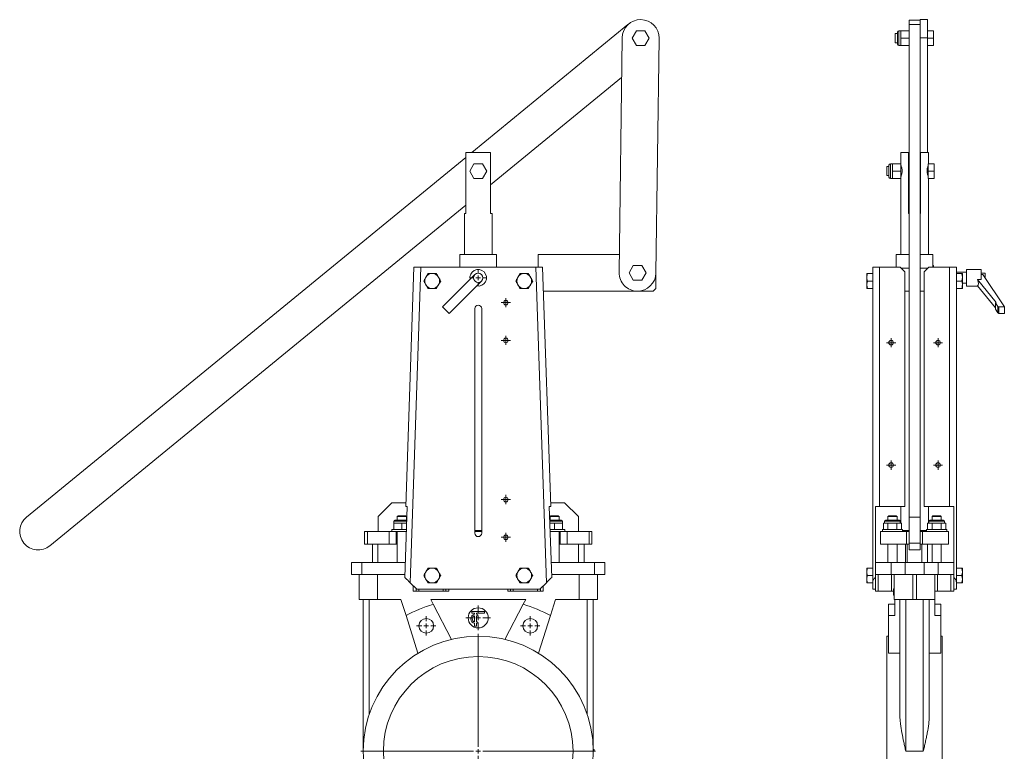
# Model space of a CAD drawing. Header units: millimetres. Extents: x -725 to 344, y 6 to 1207.
# Tile 2 of 2: x -725 to 344, y 412 to 1207. Entities that reach past the tile are written whole.
import ezdxf

# ---------------------------------------------------------------- set-up
doc = ezdxf.new("R2010")
doc.units = ezdxf.units.MM

# ---------------------------------------------------------------- blocks, each defined once
blk = doc.blocks.new('SW_CENTERMARKSYMBOL_0')
at = {"color": 0, "linetype": 'Continuous', "lineweight": 0}
for p, q in [((-5, 0), (-8.5, 0)), ((0, 0), (-2.5, 0)), ((0, 5), (0, 8.5)), ((0, 0), (0, 2.5)), ((0, 0), (0, -2.5)), ((0, 0), (2.5, 0)), ((5, 0), (8.5, 0)), ((0, -5), (0, -8.5))]:
    blk.add_line(p, q, dxfattribs=at)
blk = doc.blocks.new('SW_CENTERMARKSYMBOL_1')
at = {"color": 0, "linetype": 'Continuous', "lineweight": 0}
for p, q in [((0, 5), (0, 13.4)), ((-5, 0), (-13.4, 0)), ((0, 0), (-2.5, 0)), ((0, 0), (0, 2.5)), ((0, 0), (0, -2.5)), ((0, 0), (2.5, 0)), ((5, 0), (13.4, 0)), ((0, -5), (0, -13.4))]:
    blk.add_line(p, q, dxfattribs=at)
blk = doc.blocks.new('SW_CENTERMARKSYMBOL_2')
at = {"color": 0, "linetype": 'Continuous', "lineweight": 0}
for p, q in [((0, 5), (0, 127.5)), ((-5, 0), (-127.5, 0)), ((0, 0), (-2.5, 0)), ((0, 0), (0, 2.5)), ((0, 0), (0, -2.5)), ((0, 0), (2.5, 0)), ((5, 0), (127.5, 0)), ((0, -5), (0, -127.5))]:
    blk.add_line(p, q, dxfattribs=at)
blk = doc.blocks.new('SW_CENTERMARKSYMBOL_3')
at = {"color": 0, "linetype": 'Continuous', "lineweight": 0}
for p, q in [((-5, 0), (-10.5, 0)), ((0, 0), (-2.5, 0)), ((0, 5), (0, 10.5)), ((0, 0), (0, 2.5)), ((0, 0), (0, -2.5)), ((0, 0), (2.5, 0)), ((5, 0), (10.5, 0)), ((0, -5), (0, -10.5))]:
    blk.add_line(p, q, dxfattribs=at)
blk = doc.blocks.new('SW_CENTERMARKSYMBOL_4')
at = {"color": 0, "linetype": 'Continuous', "lineweight": 0}
for p, q in [((-5, 0), (-10.5, 0)), ((0, 0), (-2.5, 0)), ((0, 5), (0, 10.5)), ((0, 0), (0, 2.5)), ((0, 0), (0, -2.5)), ((0, 0), (2.5, 0)), ((5, 0), (10.5, 0)), ((0, -5), (0, -10.5))]:
    blk.add_line(p, q, dxfattribs=at)
blk = doc.blocks.new('SW_CENTERMARKSYMBOL_7')
at = {"color": 0, "linetype": 'Continuous', "lineweight": 0}
for p, q in [((-2.5, 0), (-5, 0)), ((0, 0), (-2.5, 0)), ((0, 2.5), (0, 5)), ((0, 0), (0, 2.5)), ((0, 0), (0, -2.5)), ((0, 0), (2.5, 0)), ((2.5, 0), (5, 0)), ((0, -2.5), (0, -5))]:
    blk.add_line(p, q, dxfattribs=at)
blk = doc.blocks.new('SW_CENTERMARKSYMBOL_8')
at = {"color": 0, "linetype": 'Continuous', "lineweight": 0}
for p, q in [((-2.5, 0), (-5, 0)), ((0, 0), (-2.5, 0)), ((0, 2.5), (0, 5)), ((0, 0), (0, 2.5)), ((0, 0), (0, -2.5)), ((0, 0), (2.5, 0)), ((2.5, 0), (5, 0)), ((0, -2.5), (0, -5))]:
    blk.add_line(p, q, dxfattribs=at)
blk = doc.blocks.new('SW_CENTERMARKSYMBOL_9')
at = {"color": 0, "linetype": 'Continuous', "lineweight": 0}
for p, q in [((-2.5, 0), (-5, 0)), ((0, 0), (-2.5, 0)), ((0, 2.5), (0, 5)), ((0, 0), (0, 2.5)), ((0, 0), (0, -2.5)), ((0, 0), (2.5, 0)), ((2.5, 0), (5, 0)), ((0, -2.5), (0, -5))]:
    blk.add_line(p, q, dxfattribs=at)
blk = doc.blocks.new('SW_CENTERMARKSYMBOL_10')
at = {"color": 0, "linetype": 'Continuous', "lineweight": 0}
for p, q in [((-2.5, 0), (-5, 0)), ((0, 0), (-2.5, 0)), ((0, 2.5), (0, 5)), ((0, 0), (0, 2.5)), ((0, 0), (0, -2.5)), ((0, 0), (2.5, 0)), ((2.5, 0), (5, 0)), ((0, -2.5), (0, -5))]:
    blk.add_line(p, q, dxfattribs=at)
blk = doc.blocks.new('SW_CENTERMARKSYMBOL_11')
at = {"color": 0, "linetype": 'Continuous', "lineweight": 0}
for p, q in [((-2.5, 0), (-5, 0)), ((0, 0), (-2.5, 0)), ((0, 2.5), (0, 5)), ((0, 0), (0, 2.5)), ((0, 0), (0, -2.5)), ((0, 0), (2.5, 0)), ((2.5, 0), (5, 0)), ((0, -2.5), (0, -5))]:
    blk.add_line(p, q, dxfattribs=at)
blk = doc.blocks.new('SW_CENTERMARKSYMBOL_12')
at = {"color": 0, "linetype": 'Continuous', "lineweight": 0}
for p, q in [((-2.5, 0), (-5, 0)), ((0, 0), (-2.5, 0)), ((0, 2.5), (0, 5)), ((0, 0), (0, 2.5)), ((0, 0), (0, -2.5)), ((0, 0), (2.5, 0)), ((2.5, 0), (5, 0)), ((0, -2.5), (0, -5))]:
    blk.add_line(p, q, dxfattribs=at)
blk = doc.blocks.new('SW_CENTERMARKSYMBOL_13')
at = {"color": 0, "linetype": 'Continuous', "lineweight": 0}
for p, q in [((-2.5, 0), (-5, 0)), ((0, 0), (-2.5, 0)), ((0, 2.5), (0, 5)), ((0, 0), (0, 2.5)), ((0, 0), (0, -2.5)), ((0, 0), (2.5, 0)), ((2.5, 0), (5, 0)), ((0, -2.5), (0, -5))]:
    blk.add_line(p, q, dxfattribs=at)
blk = doc.blocks.new('SW_CENTERMARKSYMBOL_14')
at = {"color": 0, "linetype": 'Continuous', "lineweight": 0}
for p, q in [((-2.5, 0), (-5, 0)), ((0, 0), (-2.5, 0)), ((0, 2.5), (0, 5)), ((0, 0), (0, 2.5)), ((0, 0), (0, -2.5)), ((0, 0), (2.5, 0)), ((2.5, 0), (5, 0)), ((0, -2.5), (0, -5))]:
    blk.add_line(p, q, dxfattribs=at)

msp = doc.modelspace()

# ---------------------------------------------------------------- linework, layer by layer
at = {"color": 7, "linetype": 'Continuous', "lineweight": 15}
for p, q in [((-64.5, 1201.6), (-234.3, 1062.5)), ((-50.5, 1207), (-50.6, 1207)), ((252.8, 1206.3), (240.8, 1206.3)), ((240.8, 1201.8), (240.8, 1206.3)), ((252.8, 1201.8), (240.8, 1201.8)), ((240.8, 1201.8), (240.8, 666.4)), ((260.8, 1207), (252.8, 1207)), ((252.8, 1201.6), (252.8, 1207)), ((252.8, 1201.6), (252.8, 666.4)), ((260.8, 1207), (260.8, 1187.3)), ((-70.8, 1187.3), (-74.2, 932.3)), ((-55.4, 1195), (-60, 1187)), ((-46.2, 1195), (-55.4, 1195)), ((-41.6, 1187), (-46.2, 1195)), ((228.1, 1192), (225.8, 1192)), ((225.8, 1187), (225.8, 1192)), ((228.1, 1187), (228.1, 1193.5)), ((231.9, 1195), (229.6, 1195)), ((231.9, 1191), (231.9, 1195)), ((231.9, 1195), (240.8, 1195)), ((231.9, 1187), (231.9, 1191)), ((260.8, 1187.3), (252.8, 1187.3)), ((267.2, 1195), (260.8, 1195)), ((260.8, 1187.3), (260.8, 1062.5)), ((267.2, 1195), (267.2, 1187)), ((-60, 1187), (-55.4, 1179)), ((-55.4, 1179), (-46.2, 1179)), ((-46.2, 1179), (-41.6, 1187)), ((-34.2, 931.7), (-30.8, 1186.7)), ((225.8, 1182), (225.8, 1187)), ((225.8, 1182), (228.1, 1182)), ((228.1, 1180.5), (228.1, 1187)), ((229.6, 1179), (231.9, 1179)), ((231.9, 1187), (240.8, 1187)), ((231.9, 1183), (231.9, 1187)), ((231.9, 1179), (231.9, 1183)), ((231.9, 1179), (240.8, 1179)), ((267.2, 1187), (260.8, 1187)), ((267.2, 1179), (260.8, 1179)), ((267.2, 1187), (267.2, 1179)), ((-213.7, 1027.7), (-71.4, 1144.3)), ((-240.7, 996.5), (-240.7, 1062.5)), ((-240.7, 1062.5), (-213.7, 1062.5)), ((-213.7, 1062.5), (-213.7, 996.5)), ((231.8, 1062.5), (231.8, 1048.9)), ((231.8, 1062.5), (240.3, 1062.5)), ((240.3, 1062.5), (240.3, 996.5)), ((253.3, 996.5), (253.3, 1062.5)), ((253.3, 1062.5), (261.8, 1062.5)), ((261.8, 1050.5), (261.8, 1062.5)), ((-240.7, 1057.3), (-717.9, 666.4)), ((-231.8, 1050.5), (-236.4, 1042.5)), ((-222.6, 1050.5), (-231.8, 1050.5)), ((-217.9, 1042.5), (-222.6, 1050.5)), ((219, 1042.5), (219, 1049)), ((222.8, 1050.5), (220.5, 1050.5)), ((222.8, 1046.5), (222.8, 1050.5)), ((222.8, 1050.5), (231.7, 1050.5)), ((231.7, 1042.5), (231.7, 1050.5)), ((268.1, 1050.5), (261.7, 1050.5)), ((261.7, 1050.5), (261.7, 1042.5)), ((268.1, 1050.5), (268.1, 1042.5)), ((-236.4, 1042.5), (-231.8, 1034.5)), ((-222.6, 1034.5), (-217.9, 1042.5)), ((219, 1047.5), (216.7, 1047.5)), ((216.7, 1042.5), (216.7, 1047.5)), ((216.7, 1037.5), (216.7, 1042.5)), ((216.7, 1037.5), (219, 1037.5)), ((219, 1036), (219, 1042.5)), ((222.8, 1042.5), (222.8, 1046.5)), ((222.8, 1042.5), (231.7, 1042.5)), ((222.8, 1038.5), (222.8, 1042.5)), ((222.8, 1034.5), (222.8, 1038.5)), ((232.4, 1047.5), (231.7, 1047.5)), ((231.7, 1034.5), (231.7, 1042.5)), ((231.7, 1037.5), (232.4, 1037.5)), ((240.8, 1047.5), (240.3, 1047.5)), ((240.3, 1037.5), (240.8, 1037.5)), ((253.3, 1047.5), (252.8, 1047.5)), ((252.8, 1037.5), (253.3, 1037.5)), ((261.7, 1047.5), (261.2, 1047.5)), ((261.2, 1037.5), (261.7, 1037.5)), ((268.1, 1042.5), (261.7, 1042.5)), ((261.7, 1042.5), (261.7, 1034.5)), ((268.1, 1042.5), (268.1, 1034.5)), ((-231.8, 1034.5), (-222.6, 1034.5)), ((220.5, 1034.5), (222.8, 1034.5)), ((222.8, 1034.5), (231.7, 1034.5)), ((231.8, 1036.1), (231.8, 952)), ((268.1, 1034.5), (261.7, 1034.5)), ((261.8, 952), (261.8, 1034.5)), ((-692.6, 635.4), (-240.7, 1005.6)), ((-242.2, 996.5), (-242.2, 952)), ((-242.2, 996.5), (-240.7, 996.5)), ((-213.7, 996.5), (-212.2, 996.5)), ((-212.2, 952), (-212.2, 996.5)), ((240.3, 996.5), (240.8, 996.5)), ((252.8, 996.5), (253.3, 996.5)), ((-247.2, 952), (-247.2, 938)), ((-247.2, 952), (-227.2, 952)), ((-227.2, 952), (-207.2, 952)), ((-207.2, 938), (-207.2, 952)), ((-162.2, 952), (-162.2, 938)), ((-73.9, 952), (-162.2, 952)), ((226.8, 952), (226.8, 938)), ((226.8, 952), (240.8, 952)), ((252.8, 952), (266.8, 952)), ((266.8, 938), (266.8, 952)), ((-305.9, 678), (-297.2, 938)), ((-289.7, 938), (-301.2, 595.2)), ((-297.2, 938), (-289.7, 938)), ((-289.7, 938), (-227.2, 938)), ((-276.5, 931), (-277.8, 931)), ((-227.2, 938), (-164.7, 938)), ((-176.5, 931), (-177.8, 931)), ((-153.2, 595.2), (-164.7, 938)), ((-164.7, 938), (-157.2, 938)), ((-157.2, 938), (-148.5, 678)), ((-58.8, 940), (-63.4, 932)), ((-63.4, 932), (-58.8, 924)), ((-49.6, 940), (-58.8, 940)), ((-44.9, 932), (-49.6, 940)), ((-49.6, 924), (-44.9, 932)), ((-34.2, 931.9), (-34.2, 915)), ((194.9, 927.5), (194.9, 931)), ((195.6, 931), (201.3, 931)), ((201.3, 938), (208.8, 938)), ((201.3, 595.2), (201.3, 938)), ((208.8, 938), (208.8, 678)), ((231.3, 938), (208.8, 938)), ((236.3, 933), (231.3, 938)), ((232.3, 937), (240.8, 937)), ((236.3, 678), (236.3, 933)), ((252.8, 937), (261.3, 937)), ((262.3, 938), (257.3, 933)), ((257.3, 678), (257.3, 933)), ((262.3, 938), (284.8, 938)), ((267.2, 940), (266.8, 940)), ((267.2, 940), (267.2, 938)), ((284.8, 678), (284.8, 938)), ((284.8, 938), (292.3, 938)), ((292.3, 938), (292.3, 595.2)), ((303.3, 932.5), (292.3, 932.5)), ((292.3, 931), (292.3, 932.5)), ((298, 931), (292.3, 931)), ((298.7, 931), (298.7, 927.5)), ((319.3, 935.5), (303.3, 935.5)), ((303.3, 926.5), (303.3, 935.5)), ((319.3, 924.7), (319.3, 935.5)), ((323.3, 931.5), (319.3, 931.5)), ((323.3, 926.5), (323.3, 931.5)), ((-283.8, 927.5), (-284.4, 926.4)), ((-269.9, 926.4), (-270.6, 927.5)), ((-269.9, 919.5), (-267.9, 923)), ((-230.7, 930), (-266, 894.8)), ((-223.7, 923), (-258.9, 887.7)), ((-230.8, 923), (-230.6, 922.9)), ((-183.8, 927.5), (-184.4, 926.4)), ((-169.9, 926.4), (-170.6, 927.5)), ((-169.9, 919.5), (-167.9, 923)), ((-58.8, 924), (-49.6, 924)), ((194.9, 927.5), (194.9, 926.4)), ((194.9, 919.5), (194.9, 926.4)), ((195.6, 923), (194.9, 919.5)), ((195.6, 923), (201.3, 923)), ((298, 923), (292.3, 923)), ((298.7, 927.5), (298.7, 926.4)), ((298.7, 926.4), (298.7, 919.5)), ((298.7, 920.5), (303.3, 920.5)), ((303.3, 917.5), (303.3, 926.5)), ((335.6, 899.6), (315.3, 924.7)), ((315.3, 924.7), (319.3, 924.7)), ((319.3, 930), (321, 930)), ((321, 930), (344.3, 894.8)), ((-284.4, 919.5), (-283.8, 918.4)), ((-277.8, 915), (-276.5, 915)), ((-270.6, 918.4), (-269.9, 919.5)), ((-184.4, 919.5), (-183.8, 918.4)), ((-177.8, 915), (-176.5, 915)), ((-170.6, 918.4), (-169.9, 919.5)), ((-54.2, 912), (-156.3, 912)), ((-37.2, 912), (-54.2, 912)), ((-37.2, 912), (-34.2, 915)), ((194.9, 919.5), (194.9, 918.4)), ((194.9, 918.4), (195.6, 915)), ((194.9, 915), (194.9, 918.4)), ((195.6, 915), (201.3, 915)), ((236.3, 912), (240.8, 912)), ((252.8, 912), (257.3, 912)), ((298, 915), (292.3, 915)), ((298.7, 919.5), (298.7, 918.4)), ((298.7, 918.4), (298.7, 915)), ((303.3, 917.5), (315.4, 917.5)), ((334.7, 893.7), (315.3, 917.7)), ((334.7, 899.3), (335.6, 899.6)), ((337.3, 895.5), (334.7, 899.3)), ((334.7, 892.3), (334.7, 899.3)), ((-258.9, 887.7), (-266, 894.8)), ((-230.9, 649), (-230.9, 893)), ((-223.4, 893), (-223.4, 649)), ((337.3, 888.4), (334.7, 892.3)), ((338.3, 894.8), (337.3, 895.5)), ((337.3, 888.4), (337.3, 895.5)), ((338.3, 887.7), (337.3, 888.4)), ((344.3, 894.8), (338.3, 894.8)), ((338.3, 887.7), (338.3, 894.8)), ((344.3, 887.7), (344.3, 894.8)), ((344.3, 887.7), (338.3, 887.7)), ((-320.9, 682), (-335.9, 667)), ((-320.9, 682), (-305.8, 682)), ((-307, 601), (-304.4, 678)), ((-304.4, 678), (-305.9, 678)), ((-148.5, 678), (-150, 678)), ((-150, 678), (-147.4, 601)), ((-148.6, 682), (-133.4, 682)), ((-118.4, 667), (-133.4, 682)), ((208.8, 678), (204.3, 678)), ((204.3, 678), (204.3, 601)), ((236.3, 678), (208.8, 678)), ((231.8, 678), (231.8, 660)), ((257.3, 678), (284.8, 678)), ((261.8, 660), (261.8, 678)), ((289.3, 678), (284.8, 678)), ((289.3, 601), (289.3, 678)), ((-335.9, 651), (-335.9, 667)), ((-314.2, 668), (-315.2, 667)), ((-315.2, 667), (-315.2, 663)), ((-310.2, 667), (-315.2, 667)), ((-314.2, 668), (-310.2, 668)), ((-310.2, 668), (-306.2, 668)), ((-305.2, 667), (-310.2, 667)), ((-305.2, 667), (-306.2, 668)), ((-305.2, 663), (-305.2, 667)), ((-148.2, 668), (-149.2, 667)), ((-149.2, 667), (-149.2, 663)), ((-144.2, 667), (-149.2, 667)), ((-148.2, 668), (-144.2, 668)), ((-144.2, 668), (-140.2, 668)), ((-139.2, 667), (-144.2, 667)), ((-139.2, 667), (-140.2, 668)), ((-139.2, 663), (-139.2, 667)), ((-118.4, 651), (-118.4, 667)), ((218.8, 668), (217.8, 667)), ((217.8, 667), (217.8, 663)), ((227.8, 667), (217.8, 667)), ((218.8, 668), (226.8, 668)), ((227.8, 667), (226.8, 668)), ((227.8, 663), (227.8, 667)), ((240.8, 666.4), (252.8, 666.4)), ((240.8, 638.2), (240.8, 666.4)), ((252.8, 666.4), (252.8, 638.2)), ((266.8, 668), (265.8, 667)), ((265.8, 667), (265.8, 663)), ((275.8, 667), (265.8, 667)), ((266.8, 668), (274.8, 668)), ((275.8, 667), (274.8, 668)), ((275.8, 663), (275.8, 667)), ((-321.2, 653), (-321.2, 651)), ((-321.2, 653), (-305.2, 653)), ((-318.7, 662), (-318.7, 660)), ((-318.7, 660), (-318.7, 653)), ((-318.7, 660), (-314.4, 660)), ((-317.7, 663), (-310.2, 663)), ((-314.4, 660), (-310.2, 660)), ((-310.2, 663), (-304.9, 663)), ((-310.2, 660), (-310.2, 653)), ((-310.2, 660), (-305.9, 660)), ((-305.9, 660), (-305, 660)), ((-149.5, 663), (-144.2, 663)), ((-148.4, 660), (-149.4, 660)), ((-133.2, 653), (-149.1, 653)), ((-144.2, 660), (-148.4, 660)), ((-144.2, 663), (-136.7, 663)), ((-144.2, 660), (-144.2, 653)), ((-139.9, 660), (-144.2, 660)), ((-135.7, 660), (-139.9, 660)), ((-135.7, 660), (-135.7, 662)), ((-135.7, 660), (-135.7, 653)), ((-133.2, 651), (-133.2, 653)), ((211.8, 653), (211.8, 651)), ((233.8, 653), (211.8, 653)), ((213, 660), (213, 653)), ((215.5, 660), (213, 660)), ((214.3, 662), (214.3, 660)), ((215.3, 663), (230.3, 663)), ((217.9, 660), (215.5, 660)), ((217.9, 660), (217.9, 653)), ((222.8, 660), (217.9, 660)), ((227.7, 660), (222.8, 660)), ((227.7, 660), (227.7, 653)), ((230.2, 660), (227.7, 660)), ((232.6, 660), (230.2, 660)), ((231.3, 660), (231.3, 662)), ((232.6, 660), (232.6, 653)), ((233.8, 651), (233.8, 653)), ((259.8, 653), (259.8, 651)), ((259.8, 653), (281.8, 653)), ((261, 660), (261, 653)), ((261, 660), (263.5, 660)), ((262.3, 662), (262.3, 660)), ((263.3, 663), (278.3, 663)), ((263.5, 660), (265.9, 660)), ((265.9, 660), (265.9, 653)), ((265.9, 660), (270.8, 660)), ((270.8, 660), (275.7, 660)), ((275.7, 660), (275.7, 653)), ((275.7, 660), (278.2, 660)), ((278.2, 660), (280.6, 660)), ((279.3, 660), (279.3, 662)), ((280.6, 660), (280.6, 653)), ((281.8, 651), (281.8, 653)), ((-350.7, 651), (-350.7, 637)), ((-350.7, 651), (-347.5, 651)), ((-347.5, 651), (-347.5, 637)), ((-347.5, 651), (-323.8, 651)), ((-323.8, 651), (-323.8, 637)), ((-323.8, 651), (-316.2, 651)), ((-316.2, 651), (-316.2, 637)), ((-316.2, 651), (-305.2, 651)), ((-315.2, 651), (-315.2, 617)), ((-230.9, 652), (-223.4, 652)), ((-230.9, 651), (-223.4, 651)), ((-138.2, 651), (-149.2, 651)), ((-139.2, 617), (-139.2, 651)), ((-138.2, 651), (-138.2, 637)), ((-138.2, 651), (-130.6, 651)), ((-130.6, 651), (-130.6, 637)), ((-130.6, 651), (-106.8, 651)), ((-106.8, 651), (-106.8, 637)), ((-106.8, 651), (-103.7, 651)), ((-103.7, 637), (-103.7, 651)), ((209.8, 651), (209.8, 637)), ((209.8, 651), (238.1, 651)), ((233.8, 652), (240.8, 652)), ((238.1, 651), (238.1, 637)), ((238.1, 651), (240.8, 651)), ((252.8, 652), (259.8, 652)), ((252.8, 651), (255.5, 651)), ((255.5, 651), (255.5, 637)), ((255.5, 651), (283.8, 651)), ((283.8, 651), (283.8, 637)), ((-350.7, 637), (-347.5, 637)), ((-347.5, 637), (-323.8, 637)), ((-342.2, 637), (-342.2, 617)), ((-336.2, 637), (-336.2, 617)), ((-323.8, 637), (-316.2, 637)), ((-316.2, 637), (-315.2, 637)), ((-139.2, 637), (-138.2, 637)), ((-138.2, 637), (-130.6, 637)), ((-130.6, 637), (-106.8, 637)), ((-118.2, 637), (-118.2, 617)), ((-112.2, 637), (-112.2, 617)), ((-106.8, 637), (-103.7, 637)), ((209.8, 637), (238.1, 637)), ((217.8, 637), (217.8, 617)), ((227.8, 617), (227.8, 637)), ((236.8, 637), (236.8, 617)), ((238.1, 637), (240.8, 637)), ((238.8, 637), (238.8, 617)), ((252.8, 638.2), (240.8, 638.2)), ((240.8, 630.9), (240.8, 638.2)), ((252.8, 638.2), (252.8, 630.9)), ((252.8, 637), (255.5, 637)), ((254.8, 637), (254.8, 617)), ((255.5, 637), (283.8, 637)), ((260.8, 637), (260.8, 617)), ((265.8, 637), (265.8, 617)), ((275.8, 617), (275.8, 637)), ((240.8, 630.9), (252.8, 630.9)), ((-364.7, 604), (-364.7, 617)), ((-364.7, 617), (-353.5, 617)), ((-353.5, 604), (-353.5, 617)), ((-353.5, 617), (-306.5, 617)), ((-276.5, 611), (-277.8, 611)), ((-176.5, 611), (-177.8, 611)), ((-147.9, 617), (-100.9, 617)), ((-100.9, 604), (-100.9, 617)), ((-100.9, 617), (-89.7, 617)), ((-89.7, 604), (-89.7, 617)), ((194.9, 607.5), (194.9, 611)), ((195.6, 611), (201.3, 611)), ((204.3, 617), (221.3, 617)), ((221.3, 604), (221.3, 617)), ((221.3, 617), (236.6, 617)), ((236.6, 604), (236.6, 617)), ((236.6, 617), (257.1, 617)), ((257.1, 604), (257.1, 617)), ((257.1, 617), (272.4, 617)), ((272.4, 604), (272.4, 617)), ((272.4, 617), (289.3, 617)), ((298, 611), (292.3, 611)), ((298.7, 611), (298.7, 607.5)), ((-364.7, 604), (-353.5, 604)), ((-356.7, 577), (-356.7, 604)), ((-353.5, 604), (-306.9, 604)), ((-336.7, 577), (-336.7, 604)), ((-283.8, 607.5), (-284.4, 606.4)), ((-284.4, 599.5), (-283.8, 598.4)), ((-269.9, 606.4), (-270.6, 607.5)), ((-270.6, 598.4), (-269.9, 599.5)), ((-183.8, 607.5), (-184.4, 606.4)), ((-184.4, 599.5), (-183.8, 598.4)), ((-169.9, 606.4), (-170.6, 607.5)), ((-170.6, 598.4), (-169.9, 599.5)), ((-147.5, 604), (-100.9, 604)), ((-117.7, 577), (-117.7, 604)), ((-100.9, 604), (-89.7, 604)), ((-97.7, 577), (-97.7, 604)), ((194.9, 607.5), (194.9, 606.4)), ((194.9, 599.5), (194.9, 606.4)), ((194.9, 599.5), (194.9, 598.4)), ((195.6, 603), (201.3, 603)), ((204.3, 604), (221.3, 604)), ((204.3, 588), (204.3, 601)), ((207.3, 586), (207.3, 604)), ((221.3, 604), (236.6, 604)), ((221.8, 586), (221.8, 604)), ((224.8, 577), (224.8, 604)), ((236.6, 604), (257.1, 604)), ((244.8, 577), (244.8, 604)), ((248.8, 577), (248.8, 604)), ((257.1, 604), (272.4, 604)), ((268.8, 577), (268.8, 604)), ((271.8, 586), (271.8, 604)), ((272.4, 604), (289.3, 604)), ((286.3, 586), (286.3, 604)), ((289.3, 588), (289.3, 601)), ((298, 603), (292.3, 603)), ((298.7, 607.5), (298.7, 606.4)), ((298.7, 606.4), (298.7, 599.5)), ((298.7, 599.5), (298.7, 598.4)), ((-293.9, 588), (-301.2, 595.2)), ((-294.7, 586), (-294.7, 588.7)), ((-277.8, 595), (-276.5, 595)), ((-177.8, 595), (-176.5, 595)), ((-153.2, 595.2), (-160.4, 588)), ((-159.7, 586), (-159.7, 588.7)), ((194.9, 595), (194.9, 598.4)), ((195.6, 595), (201.3, 595)), ((201.3, 588), (201.3, 595.2)), ((223.8, 588.5), (223.8, 586.6)), ((223.8, 588.5), (224.8, 588.5)), ((292.3, 588), (292.3, 595.2)), ((298, 595), (292.3, 595)), ((298.7, 598.4), (298.7, 595)), ((-294.7, 586), (-297.7, 586)), ((-291.7, 586), (-294.7, 586)), ((-293.9, 588), (-160.4, 588)), ((-291.7, 586), (-291.7, 588)), ((-265.2, 586), (-291.7, 586)), ((-265.2, 586), (-265.2, 588)), ((-262.2, 586), (-265.2, 586)), ((-262.2, 586), (-262.2, 588)), ((-259.2, 586), (-262.2, 586)), ((-192.2, 586), (-195.2, 586)), ((-192.2, 586), (-192.2, 588)), ((-189.2, 586), (-192.2, 586)), ((-189.2, 586), (-189.2, 588)), ((-162.7, 586), (-189.2, 586)), ((-162.7, 586), (-162.7, 588)), ((-159.7, 586), (-162.7, 586)), ((-156.7, 586), (-159.7, 586)), ((204.3, 588), (201.3, 588)), ((204.3, 586), (204.3, 588)), ((207.3, 586), (204.3, 586)), ((221.8, 586), (207.3, 586)), ((223.8, 586), (221.8, 586)), ((223.8, 586.6), (224.8, 586.6)), ((223.8, 585.5), (224.8, 585.5)), ((223.8, 585.2), (223.8, 584.3)), ((223.8, 584.8), (223.8, 584.3)), ((223.8, 583.8), (224.8, 583.8)), ((223.8, 582.5), (224.8, 582.5)), ((223.8, 581.8), (224.8, 581.8)), ((271.8, 586), (268.8, 586)), ((286.3, 586), (271.8, 586)), ((289.3, 586), (286.3, 586)), ((289.3, 588), (292.3, 588)), ((289.3, 586), (289.3, 588)), ((-336.7, 577), (-356.7, 577)), ((-352.2, 412), (-352.2, 577)), ((-345.7, 451.8), (-345.7, 577)), ((-311.1, 577), (-336.7, 577)), ((-311.1, 577), (-305.6, 559.4)), ((-175.6, 577), (-278.8, 577)), ((-276, 571.7), (-278.8, 577)), ((-256.2, 533.6), (-276, 571.7)), ((-198.2, 533.6), (-178.4, 571.7)), ((-175.6, 577), (-178.4, 571.7)), ((-148.8, 559.4), (-143.3, 577)), ((-117.7, 577), (-143.3, 577)), ((-97.7, 577), (-117.7, 577)), ((-108.7, 451.8), (-108.7, 577)), ((-102.2, 412), (-102.2, 577)), ((225.3, 571.7), (218.3, 571.7)), ((218.3, 571.7), (218.3, 559.4)), ((244.8, 577), (224.8, 577)), ((225.3, 577), (225.3, 559.4)), ((230.8, 451.8), (230.8, 577)), ((237.3, 412), (237.3, 577)), ((248.8, 577), (244.8, 577)), ((268.8, 577), (248.8, 577)), ((256.3, 412), (256.3, 577)), ((262.8, 451.8), (262.8, 577)), ((268.8, 577), (268.8, 559.4)), ((275.3, 571.7), (268.8, 571.7)), ((275.3, 571.7), (275.3, 559.4)), ((-305.6, 559.4), (-292.7, 518.5)), ((-234.2, 562), (-234.2, 564)), ((-234.2, 564), (-220.2, 564)), ((-231.2, 562), (-234.2, 562)), ((-231.2, 560.9), (-231.2, 562)), ((-231.2, 552.6), (-231.2, 559.3)), ((-220.2, 562), (-229.2, 562)), ((-229.2, 560.9), (-229.2, 562)), ((-229.2, 552.6), (-229.2, 559.3)), ((-227.7, 560.3), (-228.4, 559)), ((-220.2, 564), (-220.2, 562)), ((-148.8, 559.4), (-161.7, 518.5)), ((218.3, 559.4), (218.3, 518.5)), ((225.3, 559.4), (218.3, 559.4)), ((275.3, 559.4), (268.8, 559.4)), ((275.3, 559.4), (275.3, 518.5)), ((-231.2, 548), (-231.2, 551.1)), ((-231.2, 548), (-229.2, 548)), ((-229.2, 548), (-229.2, 551.1)), ((-227.7, 551.6), (-228.4, 552.9)), ((218.3, 537), (216.8, 537)), ((216.8, 537), (216.8, 287)), ((276.8, 537), (275.3, 537)), ((276.8, 537), (276.8, 287)), ((230.8, 518.5), (218.3, 518.5)), ((275.3, 518.5), (262.8, 518.5)), ((-102.2, 414), (-101.2, 414)), ((256.3, 412), (237.3, 412))]:
    msp.add_line(p, q, dxfattribs=at)
at = {"color": 8, "linetype": 'Continuous', "lineweight": 15}
for p, q in [((229.6, 1195), (229.6, 1187)), ((229.6, 1187), (229.6, 1179)), ((220.5, 1050.5), (220.5, 1042.5)), ((220.5, 1042.5), (220.5, 1034.5)), ((-310.2, 662), (-318.7, 662)), ((-304.9, 662), (-310.2, 662)), ((-144.2, 662), (-149.4, 662)), ((-135.7, 662), (-144.2, 662)), ((231.3, 662), (214.3, 662)), ((279.3, 662), (262.3, 662)), ((-297.7, 586), (-297.7, 591.7)), ((-156.7, 586), (-156.7, 591.7)), ((-259.2, 586), (-259.2, 588)), ((-195.2, 586), (-195.2, 588))]:
    msp.add_line(p, q, dxfattribs=at)
at = {"color": 7, "linetype": 'Continuous', "lineweight": 15, "flags": 128}
for points in [[(-301.2, 595.2), (-302.5, 596.6), (-303.8, 597.9), (-305, 599.1), (-306.1, 600.1), (-307, 601)], [(-147.4, 601), (-148.3, 600.1), (-149.4, 599.1), (-150.6, 597.9), (-151.8, 596.6), (-153.2, 595.2)]]:
    msp.add_lwpolyline(points, dxfattribs=at)
at = {"color": 7, "linetype": 'Continuous', "lineweight": 15}
for centre, radius in [((-197.2, 899.5), 2.5), ((-197.2, 858.5), 2.5), ((221.3, 856), 2.5), ((272.3, 856), 2.5), ((221.3, 723), 2.5), ((272.3, 723), 2.5), ((-197.2, 685.5), 2.5), ((-197.2, 644.5), 2.5), ((-227.2, 557), 10.9), ((-283.6, 548.3), 8), ((-170.7, 548.3), 8), ((-227.2, 412), 125), ((-227.2, 412), 103)]:
    msp.add_circle(centre, radius, dxfattribs=at)
for centre, radius, start, end in [((-50.9, 1187.1), 19.9, 89.2403, 179.2403), ((-50.8, 1187), 20, 359.2403, 89.2403), ((229.6, 1193.5), 1.5, 90, 180), ((229.6, 1180.5), 1.5, 180, 270), ((220.5, 1049), 1.5, 90, 180), ((220.5, 1036), 1.5, 180, 270), ((-277.2, 923), 8.03, 94.5671, 145.4329), ((-277.2, 923), 8.03, 34.5671, 85.4329), ((-227.2, 926.5), 9, 258.749, 191.251), ((-227.2, 926.5), 5, 226.1653, 223.8347), ((-177.2, 923), 8.03, 94.5671, 145.4329), ((-177.2, 923), 8.03, 34.5671, 85.4329), ((-54.2, 932), 20, 179.2403, 269.2403), ((-54.2, 932), 20, 269.2403, 359.2403), ((-277.2, 923), 8.03, 154.5671, 205.4329), ((-277.2, 923), 8.03, 334.5671, 25.4329), ((-177.2, 923), 8.03, 154.5671, 205.4329), ((-177.2, 923), 8.03, 334.5671, 25.4329), ((-277.2, 923), 8.03, 214.5671, 265.4329), ((-277.2, 923), 8.03, 274.5671, 325.4329), ((-177.2, 923), 8.03, 214.5671, 265.4329), ((-177.2, 923), 8.03, 274.5671, 325.4329), ((-227.2, 893), 3.75, 0, 180), ((-705.3, 650.9), 20, 129.3217, 219.3217), ((-317.7, 662), 1, 90, 180), ((-136.7, 662), 1, 0, 90), ((215.3, 662), 1, 90, 180), ((230.3, 662), 1, 0, 90), ((263.3, 662), 1, 90, 180), ((278.3, 662), 1, 0, 90), ((-227.2, 649), 3.75, 180, 0), ((-705.3, 650.9), 20, 219.3217, 309.3217), ((-277.2, 603), 8.03, 94.5671, 145.4329), ((-277.2, 603), 8.03, 34.5671, 85.4329), ((-177.2, 603), 8.03, 94.5671, 145.4329), ((-177.2, 603), 8.03, 34.5671, 85.4329), ((-277.2, 603), 8.03, 154.5671, 205.4329), ((-277.2, 603), 8.03, 334.5671, 25.4329), ((-177.2, 603), 8.03, 154.5671, 205.4329), ((-177.2, 603), 8.03, 334.5671, 25.4329), ((-277.2, 603), 8.03, 214.5671, 265.4329), ((-277.2, 603), 8.03, 274.5671, 325.4329), ((-177.2, 603), 8.03, 214.5671, 265.4329), ((-177.2, 603), 8.03, 274.5671, 325.4329), ((-227.2, 412), 167, 107.0022, 117.9978), ((-227.2, 412), 167, 62.0022, 72.9978), ((-230.2, 556), 5, 101.537, 258.463), ((-230.2, 556), 3.5, 106.6015, 253.3985), ((-230.2, 556), 5, 60, 78.463), ((-230.2, 556), 3.5, 60, 73.3985), ((-230.2, 556), 3.5, 286.6015, 300), ((-230.2, 556), 5, 281.537, 300), ((-227.2, 412), 126, 359.9954, 0.9121)]:
    msp.add_arc(centre, radius, start, end, dxfattribs=at)
for centre, major_axis, ratio, start_param, end_param in [((311, 926.5), (-4.17, 8.89), 0.340212, 3.17954, 4.357602), ((208.8, 595.2), (7.5, 0), 0.968076, 2.214297, 3.141593), ((284.8, 595.2), (7.5, 0), 0.968076, 0, 0.927295)]:
    msp.add_ellipse(centre, major_axis=major_axis, ratio=ratio, start_param=start_param, end_param=end_param, dxfattribs=at)
for points, knots in [([(231.9, 1036.1), (231.8, 1036), (231.8, 1035.9), (232, 1036.4), (232.4, 1037.4), (232.9, 1039.1), (233.3, 1041.2), (233.3, 1043.3), (233.1, 1045.3), (232.6, 1047.1), (232.1, 1048.3), (231.8, 1049), (231.9, 1048.9), (231.9, 1048.9)], [0, 0, 0, 0, 0.0229867, 0.1210478, 0.2206697, 0.3278149, 0.4389174, 0.5423513, 0.6384454, 0.7388194, 0.8481394, 0.9580072, 1, 1, 1, 1]), ([(261.7, 1048.8), (261.7, 1048.6), (261.5, 1048.3), (261.1, 1047.3), (260.6, 1045.5), (260.3, 1043.4), (260.3, 1041.3), (260.7, 1039.3), (261.2, 1037.7), (261.5, 1036.7), (261.7, 1036.3), (261.7, 1036.2)], [0, 0, 0, 0, 0.06547, 0.186789, 0.317439, 0.45049, 0.572629, 0.688226, 0.811121, 0.94399, 1, 1, 1, 1]), ([(-283.8, 927.5), (-283.5, 928.1), (-283.1, 928.7), (-282.5, 929.9), (-282.1, 930.4), (-281.8, 931)], [0, 0, 0, 0, 0.5, 0.5, 1, 1, 1, 1]), ([(-281.8, 931), (-281.2, 931), (-280.5, 931), (-279.2, 931), (-278.5, 931), (-277.8, 931)], [0, 0, 0, 0, 0.5, 0.5, 1, 1, 1, 1]), ([(-276.5, 931), (-275.9, 931), (-275.2, 931), (-273.9, 931), (-273.2, 931), (-272.6, 931)], [0, 0, 0, 0, 0.5, 0.5, 1, 1, 1, 1]), ([(-183.8, 927.5), (-183.5, 928.1), (-183.1, 928.7), (-182.5, 929.9), (-182.1, 930.4), (-181.8, 931)], [0, 0, 0, 0, 0.5, 0.5, 1, 1, 1, 1]), ([(-181.8, 931), (-181.2, 931), (-180.5, 931), (-179.2, 931), (-178.5, 931), (-177.8, 931)], [0, 0, 0, 0, 0.5, 0.5, 1, 1, 1, 1]), ([(-176.5, 931), (-175.9, 931), (-175.2, 931), (-173.9, 931), (-173.2, 931), (-172.6, 931)], [0, 0, 0, 0, 0.5, 0.5, 1, 1, 1, 1]), ([(194.9, 927.5), (194.9, 927.8), (195, 928.1), (195, 928.7), (195.1, 929), (195.3, 929.9), (195.4, 930.4), (195.6, 931)], [0, 0, 0, 0, 0.25, 0.25, 0.5, 0.5, 1, 1, 1, 1]), ([(298.7, 927.5), (298.7, 928.1), (298.6, 928.7), (298.4, 929.9), (298.2, 930.4), (298, 931)], [0, 0, 0, 0, 0.5, 0.5, 1, 1, 1, 1]), ([(298, 931), (298.2, 931), (298.4, 931), (298.6, 931), (298.7, 931), (298.7, 931)], [0, 0, 0, 0, 0.5, 0.5, 1, 1, 1, 1]), ([(-284.4, 926.4), (-284.8, 925.8), (-285.5, 924.6), (-286.1, 923.5), (-286.4, 923)], [0, 0, 0, 0, 0.544166, 1, 1, 1, 1]), ([(-286.4, 923), (-285.8, 921.9), (-285.1, 920.8), (-284.5, 919.6), (-284.4, 919.5)], [0, 0, 0, 0, 0.955507, 1, 1, 1, 1]), ([(-267.9, 923), (-268.4, 923.9), (-269.1, 925), (-269.8, 926.2), (-269.9, 926.4)], [0, 0, 0, 0, 0.755215, 1, 1, 1, 1]), ([(-184.4, 926.4), (-184.8, 925.8), (-185.5, 924.6), (-186.1, 923.5), (-186.4, 923)], [0, 0, 0, 0, 0.544166, 1, 1, 1, 1]), ([(-186.4, 923), (-185.8, 921.9), (-185.1, 920.8), (-184.5, 919.6), (-184.4, 919.5)], [0, 0, 0, 0, 0.955507, 1, 1, 1, 1]), ([(-167.9, 923), (-168.4, 923.9), (-169.1, 925), (-169.8, 926.2), (-169.9, 926.4)], [0, 0, 0, 0, 0.755215, 1, 1, 1, 1]), ([(194.9, 926.4), (195, 925.7), (195.1, 924.5), (195.5, 923.4), (195.6, 923)], [0, 0, 0, 0, 0.641042, 1, 1, 1, 1]), ([(298.7, 926.4), (298.7, 925.8), (298.5, 924.6), (298.2, 923.5), (298, 923)], [0, 0, 0, 0, 0.544166, 1, 1, 1, 1]), ([(298, 923), (298.3, 921.9), (298.7, 920.8), (298.7, 919.6), (298.7, 919.5)], [0, 0, 0, 0, 0.955507, 1, 1, 1, 1]), ([(-283.8, 918.4), (-283.7, 918.2), (-283, 917.1), (-282.3, 915.9), (-281.8, 915)], [0, 0, 0, 0, 0.177835, 1, 1, 1, 1]), ([(-281.8, 915), (-281.2, 915), (-280.5, 915), (-279.2, 915), (-278.5, 915), (-277.8, 915)], [0, 0, 0, 0, 0.5, 0.5, 1, 1, 1, 1]), ([(-276.5, 915), (-275.9, 915), (-275.2, 915), (-273.9, 915), (-273.2, 915), (-272.6, 915)], [0, 0, 0, 0, 0.5, 0.5, 1, 1, 1, 1]), ([(-272.6, 915), (-272.1, 915.8), (-271.4, 917), (-270.7, 918.2), (-270.6, 918.4)], [0, 0, 0, 0, 0.755215, 1, 1, 1, 1]), ([(-183.8, 918.4), (-183.7, 918.2), (-183, 917.1), (-182.3, 915.9), (-181.8, 915)], [0, 0, 0, 0, 0.177835, 1, 1, 1, 1]), ([(-181.8, 915), (-181.2, 915), (-180.5, 915), (-179.2, 915), (-178.5, 915), (-177.8, 915)], [0, 0, 0, 0, 0.5, 0.5, 1, 1, 1, 1]), ([(-176.5, 915), (-175.9, 915), (-175.2, 915), (-173.9, 915), (-173.2, 915), (-172.6, 915)], [0, 0, 0, 0, 0.5, 0.5, 1, 1, 1, 1]), ([(-172.6, 915), (-172.1, 915.8), (-171.4, 917), (-170.7, 918.2), (-170.6, 918.4)], [0, 0, 0, 0, 0.755215, 1, 1, 1, 1]), ([(195.6, 915), (195.4, 915), (195.3, 915), (195, 915), (195, 915), (194.9, 915)], [0, 0, 0, 0, 0.5, 0.5, 1, 1, 1, 1]), ([(298.7, 918.4), (298.7, 918.2), (298.6, 917.1), (298.3, 915.9), (298, 915)], [0, 0, 0, 0, 0.177835, 1, 1, 1, 1]), ([(298, 915), (298.2, 915), (298.4, 915), (298.6, 915), (298.7, 915), (298.7, 915)], [0, 0, 0, 0, 0.5, 0.5, 1, 1, 1, 1]), ([(-283.8, 607.5), (-283.5, 608.1), (-283.1, 608.7), (-282.5, 609.9), (-282.1, 610.4), (-281.8, 611)], [0, 0, 0, 0, 0.5, 0.5, 1, 1, 1, 1]), ([(-281.8, 611), (-281.2, 611), (-280.5, 611), (-279.2, 611), (-278.5, 611), (-277.8, 611)], [0, 0, 0, 0, 0.5, 0.5, 1, 1, 1, 1]), ([(-276.5, 611), (-275.9, 611), (-275.2, 611), (-273.9, 611), (-273.2, 611), (-272.6, 611)], [0, 0, 0, 0, 0.5, 0.5, 1, 1, 1, 1]), ([(-183.8, 607.5), (-183.5, 608.1), (-183.1, 608.7), (-182.5, 609.9), (-182.1, 610.4), (-181.8, 611)], [0, 0, 0, 0, 0.5, 0.5, 1, 1, 1, 1]), ([(-181.8, 611), (-181.2, 611), (-180.5, 611), (-179.2, 611), (-178.5, 611), (-177.8, 611)], [0, 0, 0, 0, 0.5, 0.5, 1, 1, 1, 1]), ([(-176.5, 611), (-175.9, 611), (-175.2, 611), (-173.9, 611), (-173.2, 611), (-172.6, 611)], [0, 0, 0, 0, 0.5, 0.5, 1, 1, 1, 1]), ([(194.9, 607.5), (194.9, 607.8), (195, 608.1), (195, 608.7), (195.1, 609), (195.3, 609.9), (195.4, 610.4), (195.6, 611)], [0, 0, 0, 0, 0.25, 0.25, 0.5, 0.5, 1, 1, 1, 1]), ([(298.7, 607.5), (298.7, 608.1), (298.6, 608.7), (298.4, 609.9), (298.2, 610.4), (298, 611)], [0, 0, 0, 0, 0.5, 0.5, 1, 1, 1, 1]), ([(298, 611), (298.2, 611), (298.4, 611), (298.6, 611), (298.7, 611), (298.7, 611)], [0, 0, 0, 0, 0.5, 0.5, 1, 1, 1, 1]), ([(-286.4, 603), (-286.1, 603.6), (-285.8, 604.1), (-285.1, 605.3), (-284.8, 605.9), (-284.4, 606.4)], [0, 0, 0, 0, 0.5, 0.5, 1, 1, 1, 1]), ([(-286.4, 603), (-286.1, 602.4), (-285.8, 601.9), (-285.1, 600.7), (-284.8, 600.1), (-284.4, 599.5)], [0, 0, 0, 0, 0.5, 0.5, 1, 1, 1, 1]), ([(-267.9, 603), (-268.3, 603.6), (-268.6, 604.1), (-269.3, 605.3), (-269.6, 605.9), (-269.9, 606.4)], [0, 0, 0, 0, 0.5, 0.5, 1, 1, 1, 1]), ([(-186.4, 603), (-186.1, 603.6), (-185.8, 604.1), (-185.1, 605.3), (-184.8, 605.9), (-184.4, 606.4)], [0, 0, 0, 0, 0.5, 0.5, 1, 1, 1, 1]), ([(-186.4, 603), (-186.1, 602.4), (-185.8, 601.9), (-185.1, 600.7), (-184.8, 600.1), (-184.4, 599.5)], [0, 0, 0, 0, 0.5, 0.5, 1, 1, 1, 1]), ([(-167.9, 603), (-168.3, 603.6), (-168.6, 604.1), (-169.3, 605.3), (-169.6, 605.9), (-169.9, 606.4)], [0, 0, 0, 0, 0.5, 0.5, 1, 1, 1, 1]), ([(195.6, 603), (195.5, 603.3), (195.4, 603.6), (195.3, 604.1), (195.2, 604.4), (195, 605.3), (195, 605.9), (194.9, 606.4)], [0, 0, 0, 0, 0.25, 0.25, 0.5, 0.5, 1, 1, 1, 1]), ([(298, 603), (298.2, 603.6), (298.4, 604.1), (298.6, 605.3), (298.7, 605.9), (298.7, 606.4)], [0, 0, 0, 0, 0.5, 0.5, 1, 1, 1, 1]), ([(298, 603), (298.2, 602.4), (298.4, 601.9), (298.6, 600.7), (298.7, 600.1), (298.7, 599.5)], [0, 0, 0, 0, 0.5, 0.5, 1, 1, 1, 1]), ([(-283.8, 598.4), (-283.5, 597.9), (-283.1, 597.3), (-282.5, 596.1), (-282.1, 595.5), (-281.8, 595)], [0, 0, 0, 0, 0.5, 0.5, 1, 1, 1, 1]), ([(-281.8, 595), (-281.2, 595), (-280.5, 595), (-279.2, 595), (-278.5, 595), (-277.8, 595)], [0, 0, 0, 0, 0.5, 0.5, 1, 1, 1, 1]), ([(-276.5, 595), (-275.9, 595), (-275.2, 595), (-273.9, 595), (-273.2, 595), (-272.6, 595)], [0, 0, 0, 0, 0.5, 0.5, 1, 1, 1, 1]), ([(-272.6, 595), (-272.2, 595.5), (-271.9, 596.1), (-271.3, 597.3), (-270.9, 597.9), (-270.6, 598.4)], [0, 0, 0, 0, 0.5, 0.5, 1, 1, 1, 1]), ([(-183.8, 598.4), (-183.5, 597.9), (-183.1, 597.3), (-182.5, 596.1), (-182.1, 595.5), (-181.8, 595)], [0, 0, 0, 0, 0.5, 0.5, 1, 1, 1, 1]), ([(-181.8, 595), (-181.2, 595), (-180.5, 595), (-179.2, 595), (-178.5, 595), (-177.8, 595)], [0, 0, 0, 0, 0.5, 0.5, 1, 1, 1, 1]), ([(-176.5, 595), (-175.9, 595), (-175.2, 595), (-173.9, 595), (-173.2, 595), (-172.6, 595)], [0, 0, 0, 0, 0.5, 0.5, 1, 1, 1, 1]), ([(-172.6, 595), (-172.2, 595.5), (-171.9, 596.1), (-171.3, 597.3), (-170.9, 597.9), (-170.6, 598.4)], [0, 0, 0, 0, 0.5, 0.5, 1, 1, 1, 1]), ([(195.6, 595), (195.4, 595), (195.3, 595), (195, 595), (195, 595), (194.9, 595)], [0, 0, 0, 0, 0.5, 0.5, 1, 1, 1, 1]), ([(298.7, 598.4), (298.7, 597.9), (298.6, 597.3), (298.4, 596.1), (298.2, 595.5), (298, 595)], [0, 0, 0, 0, 0.5, 0.5, 1, 1, 1, 1]), ([(298, 595), (298.2, 595), (298.4, 595), (298.6, 595), (298.7, 595), (298.7, 595)], [0, 0, 0, 0, 0.5, 0.5, 1, 1, 1, 1]), ([(223.8, 586.6), (223.8, 586.5), (223.8, 586.3), (223.8, 585.9), (223.8, 585.7), (223.8, 585.5)], [0, 0, 0, 0, 0.158534, 0.485938, 1, 1, 1, 1]), ([(223.8, 585.5), (223.8, 585.5), (223.8, 585.5), (223.8, 585.4), (223.8, 585.3), (223.8, 585.2), (223.8, 585.1), (223.8, 585), (223.8, 584.9), (223.8, 584.8), (223.8, 584.7), (223.8, 584.6), (223.8, 584.5), (223.8, 584.3), (223.8, 584.2), (223.8, 584.1), (223.8, 584), (223.8, 583.9), (223.8, 583.8)], [0, 0, 0, 0, 0.079525, 0.1551, 0.22722, 0.295911, 0.362056, 0.42552, 0.485813, 0.544495, 0.60146, 0.657841, 0.713974, 0.769468, 0.82613, 0.882885, 0.940701, 1, 1, 1, 1]), ([(223.8, 583.8), (223.8, 583.8), (223.8, 583.7), (223.8, 583.5), (223.8, 583.3), (223.8, 583.1), (223.8, 583), (223.8, 582.8), (223.8, 582.7), (223.8, 582.6), (223.8, 582.5)], [0, 0, 0, 0, 0.128158, 0.253673, 0.377325, 0.499385, 0.622918, 0.745839, 0.871395, 1, 1, 1, 1]), ([(223.8, 582.5), (223.8, 582.5), (223.8, 582.4), (223.8, 582.2), (223.8, 582.1), (223.8, 582), (223.8, 581.9), (223.8, 581.9), (223.8, 581.8), (223.8, 581.8), (223.8, 581.8)], [0, 0, 0, 0, 0.119283, 0.237093, 0.354796, 0.474576, 0.59746, 0.724926, 0.858883, 1, 1, 1, 1]), ([(230.8, 451.8), (230.8, 450.1), (230.9, 448.5), (231.1, 446), (231.1, 445.2), (231.3, 443.5), (231.4, 442.7), (231.9, 438.6), (232.4, 435.3), (233.7, 428.7), (234.3, 425.3), (235.4, 420.4), (235.8, 418.7), (236.6, 415.3), (236.9, 413.7), (237.3, 412)], [0, 0, 0, 0, 0.125, 0.125, 0.1875, 0.1875, 0.25, 0.25, 0.5, 0.5, 0.75, 0.75, 0.875, 0.875, 1, 1, 1, 1]), ([(256.3, 412), (256.7, 413.7), (257.1, 415.3), (257.8, 418.7), (258.2, 420.4), (258.9, 423.7), (259.3, 425.4), (260, 428.7), (260.3, 430.4), (261.2, 435.3), (261.8, 438.6), (262.4, 443.6), (262.5, 445.2), (262.7, 447.7), (262.7, 448.5), (262.8, 450.1), (262.8, 451), (262.8, 451.8)], [0, 0, 0, 0, 0.125, 0.125, 0.25, 0.25, 0.375, 0.375, 0.5, 0.5, 0.75, 0.75, 0.875, 0.875, 0.9375, 0.9375, 1, 1, 1, 1])]:
    msp.add_open_spline(points, degree=3, knots=knots, dxfattribs=at)
for points in [[(-270.6, 927.5), (-271.3, 928.7), (-271.9, 929.9), (-272.6, 931)], [(-170.6, 927.5), (-171.3, 928.7), (-171.9, 929.9), (-172.6, 931)], [(195.6, 931), (195.2, 931), (195, 931), (194.9, 931)], [(-270.6, 607.5), (-271.3, 608.7), (-271.9, 609.9), (-272.6, 611)], [(-170.6, 607.5), (-171.3, 608.7), (-171.9, 609.9), (-172.6, 611)], [(195.6, 611), (195.2, 611), (195, 611), (194.9, 611)], [(-269.9, 599.5), (-269.3, 600.7), (-268.6, 601.9), (-267.9, 603)], [(-169.9, 599.5), (-169.3, 600.7), (-168.6, 601.9), (-167.9, 603)], [(195.6, 603), (195.2, 601.9), (195, 600.7), (194.9, 599.5)], [(194.9, 598.4), (195, 597.3), (195.2, 596.1), (195.6, 595)]]:
    msp.add_open_spline(points, degree=3, dxfattribs=at)

# ---------------------------------------------------------------- block references
at = {"color": 7, "linetype": 'Continuous', "lineweight": 0}
for name, p in [('SW_CENTERMARKSYMBOL_0', (-227.2, 926.5)), ('SW_CENTERMARKSYMBOL_7', (-197.2, 899.5)), ('SW_CENTERMARKSYMBOL_10', (-197.2, 858.5)), ('SW_CENTERMARKSYMBOL_13', (221.3, 856)), ('SW_CENTERMARKSYMBOL_11', (272.3, 856)), ('SW_CENTERMARKSYMBOL_14', (221.3, 723)), ('SW_CENTERMARKSYMBOL_12', (272.3, 723)), ('SW_CENTERMARKSYMBOL_8', (-197.2, 685.5)), ('SW_CENTERMARKSYMBOL_9', (-197.2, 644.5)), ('SW_CENTERMARKSYMBOL_1', (-227.2, 557)), ('SW_CENTERMARKSYMBOL_3', (-283.6, 548.3)), ('SW_CENTERMARKSYMBOL_4', (-170.7, 548.3)), ('SW_CENTERMARKSYMBOL_2', (-227.2, 412))]:
    msp.add_blockref(name, p, dxfattribs=at)

doc.saveas('drawing.dxf')
